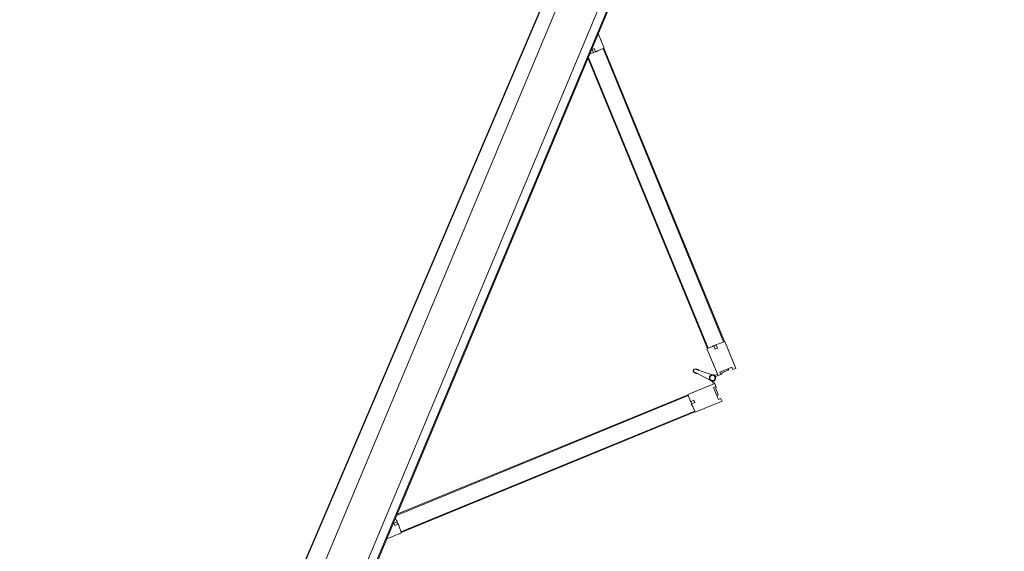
# Model space of a CAD drawing. Header units: millimetres. Extents: x 1512 to 2105, y 794 to 1149.
# Tile 249 of 256: x 1959.84 to 1962.41, y 838.3 to 839.69. Entities that reach past the tile are written whole.
import ezdxf

# ---------------------------------------------------------------- set-up
doc = ezdxf.new("R2010")
doc.units = ezdxf.units.MM
doc.layers.add('A-DOOR', color=31, linetype='Continuous', lineweight=9)

# ---------------------------------------------------------------- blocks, each defined once
blk = doc.blocks.new('5-panel_Bi-fold_external_door_10806 - Type 1-V38-سوم')
at = {"layer": 'A-DOOR'}
for p, q in [((-0.1205, 0.7449), (-0.1742, 0.6912)), ((-0.1148, 0.7393), (-0.1205, 0.7449)), ((-0.1198, 0.7343), (-0.1148, 0.7393)), ((-0.0957, 0.7103), (-0.1198, 0.7343)), ((-0.1103, 0.7284), (-0.112, 0.7266)), ((-0.1103, 0.7284), (-0.112, 0.7266)), ((-0.1103, 0.7284), (-0.112, 0.7266)), ((-0.097, 0.7173), (-0.1081, 0.7284)), ((-0.0281, 0.7343), (-0.0521, 0.7103)), ((-0.0397, 0.7284), (-0.0508, 0.7173)), ((-0.0358, 0.7266), (-0.0376, 0.7284)), ((-0.0358, 0.7266), (-0.0376, 0.7284)), ((-0.0358, 0.7266), (-0.0376, 0.7284)), ((-0.0274, 0.7449), (-0.033, 0.7393)), ((-0.033, 0.7393), (-0.0281, 0.7343)), ((0.0264, 0.6912), (-0.0274, 0.7449)), ((-0.1389, 0.6558), (-0.0851, 0.7096)), ((-0.0908, 0.7153), (-0.0957, 0.7103)), ((-0.0909, 0.7151), (-0.0924, 0.7165)), ((-0.0851, 0.7096), (-0.0908, 0.7153)), ((-0.0879, 0.7068), (-0.0837, 0.7025)), ((-0.0797, 0.7039), (-0.0853, 0.7094)), ((-0.0812, 0.695), (-0.0779, 0.648)), ((-0.0699, 0.648), (-0.0666, 0.695)), ((-0.0625, 0.7094), (-0.0681, 0.7039)), ((-0.0674, 0.7031), (-0.0676, 0.7033)), ((-0.0674, 0.7031), (-0.0676, 0.7033)), ((-0.0674, 0.7031), (-0.0676, 0.7033)), ((-0.0674, 0.7031), (-0.0676, 0.7033)), ((-0.0674, 0.7031), (-0.0676, 0.7033)), ((-0.0674, 0.7031), (-0.0676, 0.7033)), ((-0.0674, 0.7031), (-0.0676, 0.7033)), ((-0.0674, 0.7031), (-0.0676, 0.7033)), ((-0.0674, 0.7031), (-0.0676, 0.7033)), ((-0.0642, 0.7025), (-0.0599, 0.7068)), ((-0.0571, 0.7153), (-0.0627, 0.7096)), ((-0.0627, 0.7096), (-0.009, 0.6558)), ((-0.0521, 0.7103), (-0.0571, 0.7153)), ((-0.0554, 0.7165), (-0.0569, 0.7151)), ((-0.7598, 0.1042), (-0.1735, 0.6905)), ((-0.7584, 0.1027), (-0.1721, 0.6891)), ((-0.1742, 0.6912), (-0.1627, 0.6797)), ((-0.1735, 0.6905), (-0.1721, 0.6891)), ((-0.1627, 0.6797), (-0.158, 0.6731)), ((-0.158, 0.6731), (-0.1507, 0.6804)), ((-0.1571, 0.6741), (-0.1528, 0.6698)), ((-0.1464, 0.6762), (-0.1536, 0.6691)), ((-0.1536, 0.6691), (-0.15, 0.667)), ((-0.1507, 0.6804), (-0.1464, 0.6762)), ((-0.0014, 0.6762), (0.0029, 0.6804)), ((0.0057, 0.6691), (-0.0014, 0.6762)), ((0.0022, 0.667), (0.0057, 0.6691)), ((0.0029, 0.6804), (0.0102, 0.6731)), ((0.005, 0.6698), (0.0092, 0.6741)), ((0.0102, 0.6731), (0.0148, 0.6797)), ((0.0148, 0.6797), (0.0264, 0.6912)), ((0.0243, 0.6891), (0.0257, 0.6905)), ((0.0243, 0.6891), (0.6106, 0.1027)), ((0.0257, 0.6905), (0.612, 0.1042)), ((-0.7235, 0.0755), (-0.141, 0.658)), ((-0.7207, 0.0755), (-0.1396, 0.6566)), ((-0.15, 0.667), (-0.1389, 0.6558)), ((-0.141, 0.658), (-0.1396, 0.6566)), ((-0.0796, 0.6523), (-0.0777, 0.647)), ((-0.0796, 0.6523), (-0.0779, 0.648)), ((-0.0777, 0.647), (-0.0796, 0.6523)), ((-0.0777, 0.647), (-0.0778, 0.6474)), ((-0.0701, 0.647), (-0.0683, 0.6523)), ((-0.0683, 0.6523), (-0.0701, 0.647)), ((-0.0701, 0.647), (-0.07, 0.6474)), ((-0.0683, 0.6523), (-0.0699, 0.648)), ((-0.009, 0.6558), (0.0022, 0.667)), ((-0.0083, 0.6566), (-0.0069, 0.658)), ((-0.0083, 0.6566), (0.5728, 0.0755)), ((-0.0069, 0.658), (0.5757, 0.0755)), ((-0.7605, 0.1049), (-0.7899, 0.0755)), ((-0.749, 0.0933), (-0.7605, 0.1049)), ((-0.7584, 0.1027), (-0.7598, 0.1042)), ((0.6127, 0.1049), (0.6012, 0.0933)), ((0.612, 0.1042), (0.6106, 0.1027)), ((0.6421, 0.0755), (0.6127, 0.1049)), ((-0.7498, 0.0814), (-0.7424, 0.0887)), ((-0.7455, 0.0771), (-0.7498, 0.0814)), ((-0.7424, 0.0887), (-0.749, 0.0933)), ((-0.7384, 0.0842), (-0.7455, 0.0771)), ((-0.7391, 0.0835), (-0.7434, 0.0877)), ((-0.7363, 0.0807), (-0.7384, 0.0842)), ((-0.7311, 0.0755), (-0.7363, 0.0807)), ((0.5885, 0.0807), (0.5833, 0.0755)), ((0.5906, 0.0842), (0.5885, 0.0807)), ((0.5977, 0.0771), (0.5906, 0.0842)), ((0.5956, 0.0877), (0.5913, 0.0835)), ((0.6012, 0.0933), (0.5946, 0.0887)), ((0.5946, 0.0887), (0.6019, 0.0814)), ((0.6019, 0.0814), (0.5977, 0.0771)), ((2.581, 0.0759), (-2.331, 0.0759)), ((2.581, 0.0737), (-2.331, 0.0737)), ((-2.331, 0.0516), (2.581, 0.0516)), ((-2.331, -0.05), (2.581, -0.05))]:
    blk.add_line(p, q, dxfattribs=at)
at = {"layer": 'A-DOOR', "flags": 128}
for points in [[(-0.0739, 0.7063), (-0.0742, 0.7063), (-0.0746, 0.7063), (-0.0749, 0.7063), (-0.0752, 0.7062), (-0.0755, 0.7062), (-0.0758, 0.7061), (-0.0761, 0.706), (-0.0764, 0.7059), (-0.0767, 0.7058), (-0.077, 0.7057), (-0.0773, 0.7056), (-0.0776, 0.7054), (-0.0779, 0.7053), (-0.0782, 0.7051), (-0.0784, 0.7049), (-0.0787, 0.7048), (-0.0789, 0.7046), (-0.0792, 0.7044), (-0.0794, 0.7041), (-0.0797, 0.7039), (-0.0799, 0.7037), (-0.0801, 0.7034), (-0.0803, 0.7032), (-0.0805, 0.7029), (-0.0806, 0.7027), (-0.0808, 0.7024), (-0.081, 0.7021), (-0.0811, 0.7018), (-0.0812, 0.7015), (-0.0814, 0.7012), (-0.0815, 0.7009), (-0.0816, 0.7006), (-0.0817, 0.7003), (-0.0817, 0.7), (-0.0818, 0.6997), (-0.0818, 0.6994), (-0.0819, 0.6991), (-0.0819, 0.6987), (-0.0819, 0.6984), (-0.0819, 0.6981), (-0.0819, 0.6978), (-0.0819, 0.6975), (-0.0818, 0.6972), (-0.0818, 0.6968), (-0.0817, 0.6965), (-0.0816, 0.6962), (-0.0815, 0.6959), (-0.0814, 0.6956), (-0.0813, 0.6953), (-0.0812, 0.695), (-0.0811, 0.6947), (-0.0809, 0.6944), (-0.0807, 0.6942), (-0.0806, 0.6939), (-0.0804, 0.6936), (-0.0802, 0.6934), (-0.08, 0.6931), (-0.0798, 0.6929), (-0.0796, 0.6927), (-0.0793, 0.6924), (-0.0791, 0.6922), (-0.0788, 0.692), (-0.0786, 0.6918), (-0.0783, 0.6917), (-0.078, 0.6915), (-0.0778, 0.6913), (-0.0775, 0.6912), (-0.0772, 0.691)], [(-0.0739, 0.7063), (-0.0742, 0.7063), (-0.0746, 0.7063), (-0.0749, 0.7063), (-0.0752, 0.7062), (-0.0755, 0.7062), (-0.0758, 0.7061), (-0.0761, 0.706), (-0.0764, 0.7059), (-0.0767, 0.7058), (-0.077, 0.7057), (-0.0773, 0.7056), (-0.0776, 0.7054), (-0.0779, 0.7053), (-0.0782, 0.7051), (-0.0784, 0.7049), (-0.0787, 0.7048), (-0.0789, 0.7046), (-0.0792, 0.7044), (-0.0794, 0.7041), (-0.0797, 0.7039), (-0.0799, 0.7037), (-0.0801, 0.7034), (-0.0803, 0.7032), (-0.0805, 0.7029), (-0.0806, 0.7027), (-0.0808, 0.7024), (-0.081, 0.7021), (-0.0811, 0.7018), (-0.0812, 0.7015), (-0.0814, 0.7012), (-0.0815, 0.7009), (-0.0816, 0.7006), (-0.0817, 0.7003), (-0.0817, 0.7), (-0.0818, 0.6997), (-0.0818, 0.6994), (-0.0819, 0.6991), (-0.0819, 0.6987), (-0.0819, 0.6984), (-0.0819, 0.6981), (-0.0819, 0.6978), (-0.0819, 0.6975), (-0.0818, 0.6972), (-0.0818, 0.6968), (-0.0817, 0.6965), (-0.0816, 0.6962), (-0.0815, 0.6959), (-0.0814, 0.6956), (-0.0813, 0.6953), (-0.0812, 0.695), (-0.0811, 0.6947), (-0.0809, 0.6944), (-0.0807, 0.6942), (-0.0806, 0.6939), (-0.0804, 0.6936), (-0.0802, 0.6934), (-0.08, 0.6931), (-0.0798, 0.6929), (-0.0796, 0.6927), (-0.0793, 0.6924), (-0.0791, 0.6922), (-0.0788, 0.692), (-0.0786, 0.6918), (-0.0783, 0.6917), (-0.078, 0.6915), (-0.0778, 0.6913), (-0.0775, 0.6912), (-0.0772, 0.691), (-0.0769, 0.6909), (-0.0766, 0.6908), (-0.0763, 0.6907), (-0.076, 0.6906), (-0.0757, 0.6905), (-0.0754, 0.6905), (-0.075, 0.6904), (-0.0747, 0.6904), (-0.0744, 0.6904), (-0.0741, 0.6903), (-0.0739, 0.6903)], [(-0.0739, 0.7063), (-0.0742, 0.7063), (-0.0746, 0.7063), (-0.0749, 0.7063), (-0.0752, 0.7062), (-0.0755, 0.7062), (-0.0758, 0.7061), (-0.0761, 0.706), (-0.0764, 0.7059), (-0.0767, 0.7058), (-0.077, 0.7057), (-0.0773, 0.7056), (-0.0776, 0.7054), (-0.0779, 0.7053), (-0.0782, 0.7051), (-0.0784, 0.7049), (-0.0787, 0.7048), (-0.0789, 0.7046), (-0.0792, 0.7044), (-0.0794, 0.7041), (-0.0797, 0.7039), (-0.0799, 0.7037), (-0.0801, 0.7034), (-0.0803, 0.7032), (-0.0805, 0.7029), (-0.0806, 0.7027), (-0.0808, 0.7024), (-0.081, 0.7021), (-0.0811, 0.7018), (-0.0812, 0.7015), (-0.0814, 0.7012), (-0.0815, 0.7009), (-0.0816, 0.7006), (-0.0817, 0.7003), (-0.0817, 0.7), (-0.0818, 0.6997), (-0.0818, 0.6994), (-0.0819, 0.6991), (-0.0819, 0.6987), (-0.0819, 0.6984), (-0.0819, 0.6981), (-0.0819, 0.6978), (-0.0819, 0.6975), (-0.0818, 0.6972), (-0.0818, 0.6968), (-0.0817, 0.6965), (-0.0816, 0.6962), (-0.0815, 0.6959), (-0.0814, 0.6956), (-0.0813, 0.6953), (-0.0812, 0.695), (-0.0811, 0.6947), (-0.0809, 0.6944), (-0.0807, 0.6942), (-0.0806, 0.6939), (-0.0804, 0.6936), (-0.0802, 0.6934), (-0.08, 0.6931), (-0.0798, 0.6929), (-0.0796, 0.6927), (-0.0793, 0.6924), (-0.0791, 0.6922), (-0.0788, 0.692), (-0.0786, 0.6918), (-0.0783, 0.6917), (-0.078, 0.6915), (-0.0778, 0.6913), (-0.0775, 0.6912), (-0.0772, 0.691)], [(-0.0739, 0.7063), (-0.0742, 0.7063), (-0.0746, 0.7063), (-0.0749, 0.7063), (-0.0752, 0.7062), (-0.0755, 0.7062), (-0.0758, 0.7061), (-0.0761, 0.706), (-0.0764, 0.7059), (-0.0767, 0.7058), (-0.077, 0.7057), (-0.0773, 0.7056), (-0.0776, 0.7054), (-0.0779, 0.7053), (-0.0782, 0.7051), (-0.0784, 0.7049), (-0.0787, 0.7048), (-0.0789, 0.7046), (-0.0792, 0.7044), (-0.0794, 0.7041), (-0.0797, 0.7039), (-0.0799, 0.7037), (-0.0801, 0.7034), (-0.0803, 0.7032), (-0.0805, 0.7029), (-0.0806, 0.7027), (-0.0808, 0.7024), (-0.081, 0.7021), (-0.0811, 0.7018), (-0.0812, 0.7015), (-0.0814, 0.7012), (-0.0815, 0.7009), (-0.0816, 0.7006), (-0.0817, 0.7003), (-0.0817, 0.7), (-0.0818, 0.6997), (-0.0818, 0.6994), (-0.0819, 0.6991), (-0.0819, 0.6987), (-0.0819, 0.6984), (-0.0819, 0.6981), (-0.0819, 0.6978), (-0.0819, 0.6975), (-0.0818, 0.6972), (-0.0818, 0.6968), (-0.0817, 0.6965), (-0.0816, 0.6962), (-0.0815, 0.6959), (-0.0814, 0.6956), (-0.0813, 0.6953), (-0.0812, 0.695), (-0.0811, 0.6947), (-0.0809, 0.6944), (-0.0807, 0.6942), (-0.0806, 0.6939), (-0.0804, 0.6936), (-0.0802, 0.6934), (-0.08, 0.6931), (-0.0798, 0.6929), (-0.0796, 0.6927), (-0.0793, 0.6924), (-0.0791, 0.6922), (-0.0788, 0.692), (-0.0786, 0.6918), (-0.0783, 0.6917), (-0.078, 0.6915), (-0.0778, 0.6913), (-0.0775, 0.6912), (-0.0772, 0.691)], [(-0.0739, 0.7063), (-0.0742, 0.7063), (-0.0746, 0.7063), (-0.0749, 0.7063), (-0.0752, 0.7062), (-0.0755, 0.7062), (-0.0758, 0.7061), (-0.0761, 0.706), (-0.0764, 0.7059), (-0.0767, 0.7058), (-0.077, 0.7057), (-0.0773, 0.7056), (-0.0776, 0.7054), (-0.0779, 0.7053), (-0.0782, 0.7051), (-0.0784, 0.7049), (-0.0787, 0.7048), (-0.0789, 0.7046), (-0.0792, 0.7044), (-0.0794, 0.7041), (-0.0797, 0.7039), (-0.0799, 0.7037), (-0.0801, 0.7034), (-0.0803, 0.7032), (-0.0805, 0.7029), (-0.0806, 0.7027), (-0.0808, 0.7024), (-0.081, 0.7021), (-0.0811, 0.7018), (-0.0812, 0.7015), (-0.0814, 0.7012), (-0.0815, 0.7009), (-0.0816, 0.7006), (-0.0817, 0.7003), (-0.0817, 0.7), (-0.0818, 0.6997), (-0.0818, 0.6994), (-0.0819, 0.6991), (-0.0819, 0.6987), (-0.0819, 0.6984), (-0.0819, 0.6981), (-0.0819, 0.6978), (-0.0819, 0.6975), (-0.0818, 0.6972), (-0.0818, 0.6968), (-0.0817, 0.6965), (-0.0816, 0.6962), (-0.0815, 0.6959), (-0.0814, 0.6956), (-0.0813, 0.6953), (-0.0812, 0.695), (-0.0811, 0.6947), (-0.0809, 0.6944), (-0.0807, 0.6942), (-0.0806, 0.6939), (-0.0804, 0.6936), (-0.0802, 0.6934), (-0.08, 0.6931), (-0.0798, 0.6929), (-0.0796, 0.6927), (-0.0793, 0.6924), (-0.0791, 0.6922), (-0.0788, 0.692), (-0.0786, 0.6918), (-0.0783, 0.6917), (-0.078, 0.6915), (-0.0778, 0.6913), (-0.0775, 0.6912), (-0.0772, 0.691)], [(-0.0808, 0.7024), (-0.081, 0.7021), (-0.0811, 0.7018), (-0.0812, 0.7015), (-0.0814, 0.7012), (-0.0815, 0.7009), (-0.0816, 0.7006), (-0.0817, 0.7003), (-0.0817, 0.7), (-0.0818, 0.6997), (-0.0818, 0.6994), (-0.0819, 0.6991), (-0.0819, 0.6987), (-0.0819, 0.6984), (-0.0819, 0.6981), (-0.0819, 0.6978), (-0.0819, 0.6975), (-0.0818, 0.6972), (-0.0818, 0.6968), (-0.0817, 0.6965), (-0.0816, 0.6962), (-0.0815, 0.6959), (-0.0814, 0.6956), (-0.0813, 0.6953)], [(-0.081, 0.7021), (-0.0811, 0.7018), (-0.0812, 0.7015), (-0.0814, 0.7012), (-0.0815, 0.7009), (-0.0816, 0.7006), (-0.0817, 0.7003), (-0.0817, 0.7), (-0.0818, 0.6997), (-0.0818, 0.6994), (-0.0819, 0.6991), (-0.0819, 0.6987), (-0.0819, 0.6984), (-0.0819, 0.6981), (-0.0819, 0.6978), (-0.0819, 0.6975), (-0.0818, 0.6972), (-0.0818, 0.6968), (-0.0817, 0.6965), (-0.0816, 0.6962), (-0.0815, 0.6959), (-0.0814, 0.6956), (-0.0813, 0.6953)], [(-0.081, 0.7021), (-0.0811, 0.7018), (-0.0812, 0.7015), (-0.0814, 0.7012), (-0.0815, 0.7009), (-0.0816, 0.7006), (-0.0817, 0.7003), (-0.0817, 0.7), (-0.0818, 0.6997), (-0.0818, 0.6994), (-0.0819, 0.6991), (-0.0819, 0.6987), (-0.0819, 0.6984), (-0.0819, 0.6981), (-0.0819, 0.6978), (-0.0819, 0.6975), (-0.0818, 0.6972), (-0.0818, 0.6968), (-0.0817, 0.6965), (-0.0816, 0.6962), (-0.0815, 0.6959), (-0.0814, 0.6956), (-0.0813, 0.6953)], [(-0.081, 0.7021), (-0.0811, 0.7018), (-0.0812, 0.7015), (-0.0814, 0.7012), (-0.0815, 0.7009), (-0.0816, 0.7006), (-0.0817, 0.7003), (-0.0817, 0.7), (-0.0818, 0.6997), (-0.0818, 0.6994), (-0.0819, 0.6991), (-0.0819, 0.6987), (-0.0819, 0.6984), (-0.0819, 0.6981), (-0.0819, 0.6978), (-0.0819, 0.6975), (-0.0818, 0.6972), (-0.0818, 0.6968), (-0.0817, 0.6965), (-0.0816, 0.6962), (-0.0815, 0.6959), (-0.0814, 0.6956), (-0.0813, 0.6953)], [(-0.081, 0.7021), (-0.0811, 0.7018), (-0.0812, 0.7015), (-0.0814, 0.7012), (-0.0815, 0.7009), (-0.0816, 0.7006), (-0.0817, 0.7003), (-0.0817, 0.7), (-0.0818, 0.6997), (-0.0818, 0.6994), (-0.0819, 0.6991), (-0.0819, 0.6987), (-0.0819, 0.6984), (-0.0819, 0.6981), (-0.0819, 0.6978), (-0.0819, 0.6975), (-0.0818, 0.6972), (-0.0818, 0.6968), (-0.0817, 0.6965), (-0.0816, 0.6962), (-0.0815, 0.6959), (-0.0814, 0.6956), (-0.0813, 0.6953)], [(-0.081, 0.7021), (-0.0811, 0.7018), (-0.0812, 0.7015), (-0.0814, 0.7012), (-0.0815, 0.7009), (-0.0816, 0.7006), (-0.0817, 0.7003), (-0.0817, 0.7), (-0.0818, 0.6997), (-0.0818, 0.6994), (-0.0819, 0.6991), (-0.0819, 0.6987), (-0.0819, 0.6984), (-0.0819, 0.6981), (-0.0819, 0.6978), (-0.0819, 0.6975), (-0.0818, 0.6972), (-0.0818, 0.6968), (-0.0817, 0.6965), (-0.0816, 0.6962), (-0.0815, 0.6959), (-0.0814, 0.6956), (-0.0813, 0.6953)], [(-0.081, 0.7021), (-0.0811, 0.7018), (-0.0812, 0.7015), (-0.0814, 0.7012), (-0.0815, 0.7009), (-0.0816, 0.7006), (-0.0817, 0.7003), (-0.0817, 0.7), (-0.0818, 0.6997), (-0.0818, 0.6994), (-0.0819, 0.6991), (-0.0819, 0.6987), (-0.0819, 0.6984), (-0.0819, 0.6981), (-0.0819, 0.6978), (-0.0819, 0.6975), (-0.0818, 0.6972), (-0.0818, 0.6968), (-0.0817, 0.6965), (-0.0816, 0.6962), (-0.0815, 0.6959), (-0.0814, 0.6956), (-0.0813, 0.6953)], [(-0.081, 0.7021), (-0.0811, 0.7018), (-0.0812, 0.7015), (-0.0814, 0.7012), (-0.0815, 0.7009), (-0.0816, 0.7006), (-0.0817, 0.7003), (-0.0817, 0.7), (-0.0818, 0.6997), (-0.0818, 0.6994), (-0.0819, 0.6991), (-0.0819, 0.6987), (-0.0819, 0.6984), (-0.0819, 0.6981), (-0.0819, 0.6978), (-0.0819, 0.6975), (-0.0818, 0.6972), (-0.0818, 0.6968), (-0.0817, 0.6965), (-0.0816, 0.6962), (-0.0815, 0.6959), (-0.0814, 0.6956), (-0.0813, 0.6953)], [(-0.081, 0.7021), (-0.0811, 0.7018), (-0.0812, 0.7015), (-0.0814, 0.7012), (-0.0815, 0.7009), (-0.0816, 0.7006), (-0.0817, 0.7003), (-0.0817, 0.7), (-0.0818, 0.6997), (-0.0818, 0.6994), (-0.0819, 0.6991), (-0.0819, 0.6987), (-0.0819, 0.6984), (-0.0819, 0.6981), (-0.0819, 0.6978), (-0.0819, 0.6975), (-0.0818, 0.6972), (-0.0818, 0.6968), (-0.0817, 0.6965), (-0.0816, 0.6962), (-0.0815, 0.6959), (-0.0814, 0.6956), (-0.0813, 0.6953)], [(-0.0742, 0.7063), (-0.0746, 0.7063), (-0.0749, 0.7063), (-0.0752, 0.7062), (-0.0755, 0.7062), (-0.0758, 0.7061), (-0.0761, 0.706), (-0.0764, 0.7059), (-0.0767, 0.7058), (-0.077, 0.7057), (-0.0773, 0.7056), (-0.0776, 0.7054), (-0.0779, 0.7053), (-0.0782, 0.7051), (-0.0784, 0.7049), (-0.0787, 0.7048), (-0.0789, 0.7046), (-0.0792, 0.7044), (-0.0794, 0.7041), (-0.0797, 0.7039), (-0.0799, 0.7037), (-0.0801, 0.7034), (-0.0803, 0.7032), (-0.0805, 0.7029)], [(-0.0742, 0.7063), (-0.0746, 0.7063), (-0.0749, 0.7063), (-0.0752, 0.7062), (-0.0755, 0.7062), (-0.0758, 0.7061), (-0.0761, 0.706), (-0.0764, 0.7059), (-0.0767, 0.7058), (-0.077, 0.7057), (-0.0773, 0.7056), (-0.0776, 0.7054), (-0.0779, 0.7053), (-0.0782, 0.7051), (-0.0784, 0.7049), (-0.0787, 0.7048), (-0.0789, 0.7046), (-0.0792, 0.7044), (-0.0794, 0.7041), (-0.0797, 0.7039), (-0.0799, 0.7037), (-0.0801, 0.7034), (-0.0803, 0.7032), (-0.0805, 0.7029)], [(-0.0742, 0.7063), (-0.0746, 0.7063), (-0.0749, 0.7063), (-0.0752, 0.7062), (-0.0755, 0.7062), (-0.0758, 0.7061), (-0.0761, 0.706), (-0.0764, 0.7059), (-0.0767, 0.7058), (-0.077, 0.7057), (-0.0773, 0.7056), (-0.0776, 0.7054), (-0.0779, 0.7053), (-0.0782, 0.7051), (-0.0784, 0.7049), (-0.0787, 0.7048), (-0.0789, 0.7046), (-0.0792, 0.7044), (-0.0794, 0.7041), (-0.0797, 0.7039), (-0.0799, 0.7037), (-0.0801, 0.7034), (-0.0803, 0.7032), (-0.0805, 0.7029)], [(-0.0742, 0.7063), (-0.0746, 0.7063), (-0.0749, 0.7063), (-0.0752, 0.7062), (-0.0755, 0.7062), (-0.0758, 0.7061), (-0.0761, 0.706), (-0.0764, 0.7059), (-0.0767, 0.7058), (-0.077, 0.7057), (-0.0773, 0.7056), (-0.0776, 0.7054), (-0.0779, 0.7053), (-0.0782, 0.7051), (-0.0784, 0.7049), (-0.0787, 0.7048), (-0.0789, 0.7046), (-0.0792, 0.7044), (-0.0794, 0.7041), (-0.0797, 0.7039), (-0.0799, 0.7037), (-0.0801, 0.7034), (-0.0803, 0.7032), (-0.0805, 0.7029)], [(-0.0742, 0.7063), (-0.0746, 0.7063), (-0.0749, 0.7063), (-0.0752, 0.7062), (-0.0755, 0.7062), (-0.0758, 0.7061), (-0.0761, 0.706), (-0.0764, 0.7059), (-0.0767, 0.7058), (-0.077, 0.7057), (-0.0773, 0.7056), (-0.0776, 0.7054), (-0.0779, 0.7053), (-0.0782, 0.7051), (-0.0784, 0.7049), (-0.0787, 0.7048), (-0.0789, 0.7046), (-0.0792, 0.7044), (-0.0794, 0.7041), (-0.0797, 0.7039), (-0.0799, 0.7037), (-0.0801, 0.7034), (-0.0803, 0.7032), (-0.0805, 0.7029)], [(-0.0742, 0.7063), (-0.0746, 0.7063), (-0.0749, 0.7063), (-0.0752, 0.7062), (-0.0755, 0.7062), (-0.0758, 0.7061), (-0.0761, 0.706), (-0.0764, 0.7059), (-0.0767, 0.7058), (-0.077, 0.7057), (-0.0773, 0.7056), (-0.0776, 0.7054), (-0.0779, 0.7053), (-0.0782, 0.7051), (-0.0784, 0.7049), (-0.0787, 0.7048), (-0.0789, 0.7046), (-0.0792, 0.7044), (-0.0794, 0.7041), (-0.0797, 0.7039), (-0.0799, 0.7037), (-0.0801, 0.7034), (-0.0803, 0.7032), (-0.0805, 0.7029)], [(-0.0742, 0.7063), (-0.0746, 0.7063), (-0.0749, 0.7063), (-0.0752, 0.7062), (-0.0755, 0.7062), (-0.0758, 0.7061), (-0.0761, 0.706), (-0.0764, 0.7059), (-0.0767, 0.7058), (-0.077, 0.7057), (-0.0773, 0.7056), (-0.0776, 0.7054), (-0.0779, 0.7053), (-0.0782, 0.7051), (-0.0784, 0.7049), (-0.0787, 0.7048), (-0.0789, 0.7046), (-0.0792, 0.7044), (-0.0794, 0.7041), (-0.0797, 0.7039), (-0.0799, 0.7037), (-0.0801, 0.7034), (-0.0803, 0.7032), (-0.0805, 0.7029)], [(-0.0742, 0.7063), (-0.0746, 0.7063), (-0.0749, 0.7063), (-0.0752, 0.7062), (-0.0755, 0.7062), (-0.0758, 0.7061), (-0.0761, 0.706), (-0.0764, 0.7059), (-0.0767, 0.7058), (-0.077, 0.7057), (-0.0773, 0.7056), (-0.0776, 0.7054), (-0.0779, 0.7053), (-0.0782, 0.7051), (-0.0784, 0.7049), (-0.0787, 0.7048), (-0.0789, 0.7046), (-0.0792, 0.7044), (-0.0794, 0.7041), (-0.0797, 0.7039), (-0.0799, 0.7037), (-0.0801, 0.7034), (-0.0803, 0.7032), (-0.0805, 0.7029)], [(-0.0742, 0.7063), (-0.0746, 0.7063), (-0.0749, 0.7063), (-0.0752, 0.7062), (-0.0755, 0.7062), (-0.0758, 0.7061), (-0.0761, 0.706), (-0.0764, 0.7059), (-0.0767, 0.7058), (-0.077, 0.7057), (-0.0773, 0.7056), (-0.0776, 0.7054), (-0.0779, 0.7053), (-0.0782, 0.7051), (-0.0784, 0.7049), (-0.0787, 0.7048), (-0.0789, 0.7046), (-0.0792, 0.7044), (-0.0794, 0.7041), (-0.0797, 0.7039), (-0.0799, 0.7037), (-0.0801, 0.7034), (-0.0803, 0.7032), (-0.0805, 0.7029)], [(-0.0681, 0.7038), (-0.0683, 0.704), (-0.0685, 0.7042), (-0.0688, 0.7045), (-0.069, 0.7047), (-0.0693, 0.7048), (-0.0695, 0.705), (-0.0698, 0.7052), (-0.0701, 0.7054), (-0.0704, 0.7055), (-0.0706, 0.7056), (-0.0709, 0.7058), (-0.0712, 0.7059), (-0.0715, 0.706), (-0.0718, 0.7061), (-0.0722, 0.7061), (-0.0725, 0.7062), (-0.0728, 0.7063), (-0.0731, 0.7063), (-0.0734, 0.7063), (-0.0737, 0.7063), (-0.0739, 0.7063)], [(-0.0739, 0.6903), (-0.0736, 0.6903), (-0.0733, 0.6904), (-0.073, 0.6904), (-0.0726, 0.6904), (-0.0723, 0.6905), (-0.072, 0.6906), (-0.0717, 0.6907), (-0.0714, 0.6907), (-0.0711, 0.6909), (-0.0708, 0.691), (-0.0705, 0.6911), (-0.0702, 0.6912), (-0.0699, 0.6914), (-0.0697, 0.6916), (-0.0694, 0.6917), (-0.0691, 0.6919), (-0.0689, 0.6921), (-0.0686, 0.6923), (-0.0684, 0.6925), (-0.0682, 0.6928), (-0.068, 0.693), (-0.0677, 0.6932), (-0.0676, 0.6935), (-0.0674, 0.6938), (-0.0672, 0.694), (-0.067, 0.6943), (-0.0669, 0.6946), (-0.0667, 0.6949), (-0.0666, 0.6951), (-0.0665, 0.6954), (-0.0663, 0.6957), (-0.0663, 0.696), (-0.0662, 0.6964), (-0.0661, 0.6967), (-0.066, 0.697), (-0.066, 0.6973), (-0.0659, 0.6976), (-0.0659, 0.6979), (-0.0659, 0.6983), (-0.0659, 0.6986), (-0.0659, 0.6989), (-0.066, 0.6992), (-0.066, 0.6995), (-0.0661, 0.6998), (-0.0661, 0.7002), (-0.0662, 0.7005), (-0.0663, 0.7008), (-0.0664, 0.7011), (-0.0665, 0.7014), (-0.0666, 0.7017), (-0.0668, 0.702), (-0.0669, 0.7022), (-0.0671, 0.7025), (-0.0673, 0.7028), (-0.0674, 0.7031), (-0.0676, 0.7033), (-0.0678, 0.7036), (-0.0681, 0.7038), (-0.0683, 0.704), (-0.0685, 0.7042), (-0.0688, 0.7045), (-0.069, 0.7047), (-0.0693, 0.7048), (-0.0695, 0.705), (-0.0698, 0.7052), (-0.0701, 0.7054), (-0.0704, 0.7055), (-0.0706, 0.7056), (-0.0709, 0.7058), (-0.0712, 0.7059), (-0.0715, 0.706), (-0.0718, 0.7061), (-0.0722, 0.7061), (-0.0725, 0.7062), (-0.0728, 0.7063), (-0.0731, 0.7063), (-0.0734, 0.7063), (-0.0737, 0.7063), (-0.0739, 0.7063)], [(-0.0681, 0.7038), (-0.0683, 0.704), (-0.0685, 0.7042), (-0.0688, 0.7045), (-0.069, 0.7047), (-0.0693, 0.7048), (-0.0695, 0.705), (-0.0698, 0.7052), (-0.0701, 0.7054), (-0.0704, 0.7055), (-0.0706, 0.7056), (-0.0709, 0.7058), (-0.0712, 0.7059), (-0.0715, 0.706), (-0.0718, 0.7061), (-0.0722, 0.7061), (-0.0725, 0.7062), (-0.0728, 0.7063), (-0.0731, 0.7063), (-0.0734, 0.7063), (-0.0737, 0.7063), (-0.0739, 0.7063)], [(-0.0681, 0.7038), (-0.0683, 0.704), (-0.0685, 0.7042), (-0.0688, 0.7045), (-0.069, 0.7047), (-0.0693, 0.7048), (-0.0695, 0.705), (-0.0698, 0.7052), (-0.0701, 0.7054), (-0.0704, 0.7055), (-0.0706, 0.7056), (-0.0709, 0.7058), (-0.0712, 0.7059), (-0.0715, 0.706), (-0.0718, 0.7061), (-0.0722, 0.7061), (-0.0725, 0.7062), (-0.0728, 0.7063), (-0.0731, 0.7063), (-0.0734, 0.7063), (-0.0737, 0.7063), (-0.0739, 0.7063)], [(-0.0681, 0.7038), (-0.0683, 0.704), (-0.0685, 0.7042), (-0.0688, 0.7045), (-0.069, 0.7047), (-0.0693, 0.7048), (-0.0695, 0.705), (-0.0698, 0.7052), (-0.0701, 0.7054), (-0.0704, 0.7055), (-0.0706, 0.7056), (-0.0709, 0.7058), (-0.0712, 0.7059), (-0.0715, 0.706), (-0.0718, 0.7061), (-0.0722, 0.7061), (-0.0725, 0.7062), (-0.0728, 0.7063), (-0.0731, 0.7063), (-0.0734, 0.7063), (-0.0737, 0.7063), (-0.0739, 0.7063)], [(-0.0739, 0.6903), (-0.0736, 0.6903), (-0.0733, 0.6904), (-0.073, 0.6904), (-0.0726, 0.6904), (-0.0723, 0.6905), (-0.072, 0.6906), (-0.0717, 0.6907), (-0.0714, 0.6907), (-0.0711, 0.6909), (-0.0708, 0.691), (-0.0705, 0.6911), (-0.0702, 0.6912), (-0.0699, 0.6914), (-0.0697, 0.6916), (-0.0694, 0.6917), (-0.0691, 0.6919), (-0.0689, 0.6921), (-0.0686, 0.6923), (-0.0684, 0.6925), (-0.0682, 0.6928), (-0.068, 0.693), (-0.0677, 0.6932), (-0.0676, 0.6935), (-0.0674, 0.6938), (-0.0672, 0.694), (-0.067, 0.6943), (-0.0669, 0.6946), (-0.0667, 0.6949), (-0.0666, 0.6951), (-0.0665, 0.6954), (-0.0663, 0.6957), (-0.0663, 0.696), (-0.0662, 0.6964), (-0.0661, 0.6967), (-0.066, 0.697), (-0.066, 0.6973), (-0.0659, 0.6976), (-0.0659, 0.6979), (-0.0659, 0.6983), (-0.0659, 0.6986), (-0.0659, 0.6989), (-0.066, 0.6992), (-0.066, 0.6995), (-0.0661, 0.6998), (-0.0661, 0.7002), (-0.0662, 0.7005), (-0.0663, 0.7008), (-0.0664, 0.7011), (-0.0665, 0.7014), (-0.0666, 0.7017), (-0.0668, 0.702), (-0.0669, 0.7022), (-0.0671, 0.7025), (-0.0673, 0.7028), (-0.0674, 0.7031), (-0.0676, 0.7033)], [(-0.0739, 0.6903), (-0.0736, 0.6903), (-0.0733, 0.6904), (-0.073, 0.6904), (-0.0726, 0.6904), (-0.0723, 0.6905), (-0.072, 0.6906), (-0.0717, 0.6907), (-0.0714, 0.6907), (-0.0711, 0.6909), (-0.0708, 0.691), (-0.0705, 0.6911), (-0.0702, 0.6912), (-0.0699, 0.6914), (-0.0697, 0.6916), (-0.0694, 0.6917), (-0.0691, 0.6919), (-0.0689, 0.6921), (-0.0686, 0.6923), (-0.0684, 0.6925), (-0.0682, 0.6928), (-0.068, 0.693), (-0.0677, 0.6932), (-0.0676, 0.6935), (-0.0674, 0.6938), (-0.0672, 0.694), (-0.067, 0.6943), (-0.0669, 0.6946), (-0.0667, 0.6949), (-0.0666, 0.6951), (-0.0665, 0.6954), (-0.0663, 0.6957), (-0.0663, 0.696), (-0.0662, 0.6964), (-0.0661, 0.6967), (-0.066, 0.697), (-0.066, 0.6973), (-0.0659, 0.6976), (-0.0659, 0.6979), (-0.0659, 0.6983), (-0.0659, 0.6986), (-0.0659, 0.6989), (-0.066, 0.6992), (-0.066, 0.6995), (-0.0661, 0.6998), (-0.0661, 0.7002), (-0.0662, 0.7005), (-0.0663, 0.7008), (-0.0664, 0.7011), (-0.0665, 0.7014), (-0.0666, 0.7017), (-0.0668, 0.702), (-0.0669, 0.7022), (-0.0671, 0.7025), (-0.0673, 0.7028), (-0.0674, 0.7031), (-0.0676, 0.7033)], [(-0.0739, 0.6903), (-0.0736, 0.6903), (-0.0733, 0.6904), (-0.073, 0.6904), (-0.0726, 0.6904), (-0.0723, 0.6905), (-0.072, 0.6906), (-0.0717, 0.6907), (-0.0714, 0.6907), (-0.0711, 0.6909), (-0.0708, 0.691), (-0.0705, 0.6911), (-0.0702, 0.6912), (-0.0699, 0.6914), (-0.0697, 0.6916), (-0.0694, 0.6917), (-0.0691, 0.6919), (-0.0689, 0.6921), (-0.0686, 0.6923), (-0.0684, 0.6925), (-0.0682, 0.6928), (-0.068, 0.693), (-0.0677, 0.6932), (-0.0676, 0.6935), (-0.0674, 0.6938), (-0.0672, 0.694), (-0.067, 0.6943), (-0.0669, 0.6946), (-0.0667, 0.6949), (-0.0666, 0.6951), (-0.0665, 0.6954), (-0.0663, 0.6957), (-0.0663, 0.696), (-0.0662, 0.6964), (-0.0661, 0.6967), (-0.066, 0.697), (-0.066, 0.6973), (-0.0659, 0.6976), (-0.0659, 0.6979), (-0.0659, 0.6983), (-0.0659, 0.6986), (-0.0659, 0.6989), (-0.066, 0.6992), (-0.066, 0.6995), (-0.0661, 0.6998), (-0.0661, 0.7002), (-0.0662, 0.7005), (-0.0663, 0.7008), (-0.0664, 0.7011), (-0.0665, 0.7014), (-0.0666, 0.7017), (-0.0668, 0.702), (-0.0669, 0.7022), (-0.0671, 0.7025), (-0.0673, 0.7028), (-0.0674, 0.7031), (-0.0676, 0.7033)], [(-0.0739, 0.6903), (-0.0736, 0.6903), (-0.0733, 0.6904), (-0.073, 0.6904), (-0.0726, 0.6904), (-0.0723, 0.6905), (-0.072, 0.6906), (-0.0717, 0.6907), (-0.0714, 0.6907), (-0.0711, 0.6909), (-0.0708, 0.691), (-0.0705, 0.6911), (-0.0702, 0.6912), (-0.0699, 0.6914), (-0.0697, 0.6916), (-0.0694, 0.6917), (-0.0691, 0.6919), (-0.0689, 0.6921), (-0.0686, 0.6923), (-0.0684, 0.6925), (-0.0682, 0.6928), (-0.068, 0.693), (-0.0677, 0.6932), (-0.0676, 0.6935), (-0.0674, 0.6938), (-0.0672, 0.694), (-0.067, 0.6943), (-0.0669, 0.6946), (-0.0667, 0.6949), (-0.0666, 0.6951), (-0.0665, 0.6954), (-0.0663, 0.6957), (-0.0663, 0.696), (-0.0662, 0.6964), (-0.0661, 0.6967), (-0.066, 0.697), (-0.066, 0.6973), (-0.0659, 0.6976), (-0.0659, 0.6979), (-0.0659, 0.6983), (-0.0659, 0.6986), (-0.0659, 0.6989), (-0.066, 0.6992), (-0.066, 0.6995), (-0.0661, 0.6998), (-0.0661, 0.7002), (-0.0662, 0.7005), (-0.0663, 0.7008), (-0.0664, 0.7011), (-0.0665, 0.7014), (-0.0666, 0.7017), (-0.0668, 0.702), (-0.0669, 0.7022), (-0.0671, 0.7025), (-0.0673, 0.7028), (-0.0674, 0.7031), (-0.0676, 0.7033)], [(-0.0709, 0.7058), (-0.0712, 0.7059), (-0.0715, 0.706), (-0.0718, 0.7061), (-0.0722, 0.7061), (-0.0725, 0.7062), (-0.0728, 0.7063), (-0.0731, 0.7063), (-0.0734, 0.7063)], [(-0.0709, 0.7058), (-0.0712, 0.7059), (-0.0715, 0.706), (-0.0718, 0.7061), (-0.0722, 0.7061), (-0.0725, 0.7062), (-0.0728, 0.7063), (-0.0731, 0.7063), (-0.0734, 0.7063)], [(-0.0709, 0.7058), (-0.0712, 0.7059), (-0.0715, 0.706), (-0.0718, 0.7061), (-0.0722, 0.7061), (-0.0725, 0.7062), (-0.0728, 0.7063), (-0.0731, 0.7063), (-0.0734, 0.7063)], [(-0.0709, 0.7058), (-0.0712, 0.7059), (-0.0715, 0.706), (-0.0718, 0.7061), (-0.0722, 0.7061), (-0.0725, 0.7062), (-0.0728, 0.7063), (-0.0731, 0.7063), (-0.0734, 0.7063)], [(-0.0709, 0.7058), (-0.0712, 0.7059), (-0.0715, 0.706), (-0.0718, 0.7061), (-0.0722, 0.7061), (-0.0725, 0.7062), (-0.0728, 0.7063), (-0.0731, 0.7063), (-0.0734, 0.7063)], [(-0.0709, 0.7058), (-0.0712, 0.7059), (-0.0715, 0.706), (-0.0718, 0.7061), (-0.0722, 0.7061), (-0.0725, 0.7062), (-0.0728, 0.7063), (-0.0731, 0.7063), (-0.0734, 0.7063)], [(-0.0709, 0.7058), (-0.0712, 0.7059), (-0.0715, 0.706), (-0.0718, 0.7061), (-0.0722, 0.7061), (-0.0725, 0.7062), (-0.0728, 0.7063), (-0.0731, 0.7063), (-0.0734, 0.7063)], [(-0.0709, 0.7058), (-0.0712, 0.7059), (-0.0715, 0.706), (-0.0718, 0.7061), (-0.0722, 0.7061), (-0.0725, 0.7062), (-0.0728, 0.7063), (-0.0731, 0.7063), (-0.0734, 0.7063)], [(-0.0709, 0.7058), (-0.0712, 0.7059), (-0.0715, 0.706), (-0.0718, 0.7061), (-0.0722, 0.7061), (-0.0725, 0.7062), (-0.0728, 0.7063), (-0.0731, 0.7063), (-0.0734, 0.7063)], [(-0.0681, 0.7038), (-0.0683, 0.704), (-0.0685, 0.7042), (-0.0688, 0.7045), (-0.069, 0.7047), (-0.0693, 0.7048), (-0.0695, 0.705), (-0.0698, 0.7052), (-0.0701, 0.7054), (-0.0704, 0.7055), (-0.0706, 0.7056)], [(-0.0681, 0.7038), (-0.0683, 0.704), (-0.0685, 0.7042), (-0.0688, 0.7045), (-0.069, 0.7047), (-0.0693, 0.7048), (-0.0695, 0.705), (-0.0698, 0.7052), (-0.0701, 0.7054), (-0.0704, 0.7055), (-0.0706, 0.7056)], [(-0.0681, 0.7038), (-0.0683, 0.704), (-0.0685, 0.7042), (-0.0688, 0.7045), (-0.069, 0.7047), (-0.0693, 0.7048), (-0.0695, 0.705), (-0.0698, 0.7052), (-0.0701, 0.7054), (-0.0704, 0.7055), (-0.0706, 0.7056)], [(-0.0681, 0.7038), (-0.0683, 0.704), (-0.0685, 0.7042), (-0.0688, 0.7045), (-0.069, 0.7047), (-0.0693, 0.7048), (-0.0695, 0.705), (-0.0698, 0.7052), (-0.0701, 0.7054), (-0.0704, 0.7055), (-0.0706, 0.7056)], [(-0.0681, 0.7038), (-0.0683, 0.704), (-0.0685, 0.7042), (-0.0688, 0.7045), (-0.069, 0.7047), (-0.0693, 0.7048), (-0.0695, 0.705), (-0.0698, 0.7052), (-0.0701, 0.7054), (-0.0704, 0.7055), (-0.0706, 0.7056)], [(-0.0681, 0.7038), (-0.0683, 0.704), (-0.0685, 0.7042), (-0.0688, 0.7045), (-0.069, 0.7047), (-0.0693, 0.7048), (-0.0695, 0.705), (-0.0698, 0.7052), (-0.0701, 0.7054), (-0.0704, 0.7055), (-0.0706, 0.7056)], [(-0.0681, 0.7038), (-0.0683, 0.704), (-0.0685, 0.7042), (-0.0688, 0.7045), (-0.069, 0.7047), (-0.0693, 0.7048), (-0.0695, 0.705), (-0.0698, 0.7052), (-0.0701, 0.7054), (-0.0704, 0.7055), (-0.0706, 0.7056)], [(-0.0681, 0.7038), (-0.0683, 0.704), (-0.0685, 0.7042), (-0.0688, 0.7045), (-0.069, 0.7047), (-0.0693, 0.7048), (-0.0695, 0.705), (-0.0698, 0.7052), (-0.0701, 0.7054), (-0.0704, 0.7055), (-0.0706, 0.7056)], [(-0.0681, 0.7038), (-0.0683, 0.704), (-0.0685, 0.7042), (-0.0688, 0.7045), (-0.069, 0.7047), (-0.0693, 0.7048), (-0.0695, 0.705), (-0.0698, 0.7052), (-0.0701, 0.7054), (-0.0704, 0.7055), (-0.0706, 0.7056)], [(-0.0665, 0.6954), (-0.0663, 0.6957), (-0.0663, 0.696), (-0.0662, 0.6964), (-0.0661, 0.6967), (-0.066, 0.697), (-0.066, 0.6973), (-0.0659, 0.6976), (-0.0659, 0.6979), (-0.0659, 0.6983), (-0.0659, 0.6986), (-0.0659, 0.6989), (-0.066, 0.6992), (-0.066, 0.6995), (-0.0661, 0.6998), (-0.0661, 0.7002), (-0.0662, 0.7005), (-0.0663, 0.7008), (-0.0664, 0.7011), (-0.0665, 0.7014), (-0.0666, 0.7017), (-0.0668, 0.702), (-0.0669, 0.7022), (-0.0671, 0.7025)], [(-0.0665, 0.6954), (-0.0663, 0.6957), (-0.0663, 0.696), (-0.0662, 0.6964), (-0.0661, 0.6967), (-0.066, 0.697), (-0.066, 0.6973), (-0.0659, 0.6976), (-0.0659, 0.6979), (-0.0659, 0.6983), (-0.0659, 0.6986), (-0.0659, 0.6989), (-0.066, 0.6992), (-0.066, 0.6995), (-0.0661, 0.6998), (-0.0661, 0.7002), (-0.0662, 0.7005), (-0.0663, 0.7008), (-0.0664, 0.7011), (-0.0665, 0.7014), (-0.0666, 0.7017), (-0.0668, 0.702)], [(-0.0665, 0.6954), (-0.0663, 0.6957), (-0.0663, 0.696), (-0.0662, 0.6964), (-0.0661, 0.6967), (-0.066, 0.697), (-0.066, 0.6973), (-0.0659, 0.6976), (-0.0659, 0.6979), (-0.0659, 0.6983), (-0.0659, 0.6986), (-0.0659, 0.6989), (-0.066, 0.6992), (-0.066, 0.6995), (-0.0661, 0.6998), (-0.0661, 0.7002), (-0.0662, 0.7005), (-0.0663, 0.7008), (-0.0664, 0.7011), (-0.0665, 0.7014), (-0.0666, 0.7017), (-0.0668, 0.702)], [(-0.0665, 0.6954), (-0.0663, 0.6957), (-0.0663, 0.696), (-0.0662, 0.6964), (-0.0661, 0.6967), (-0.066, 0.697), (-0.066, 0.6973), (-0.0659, 0.6976), (-0.0659, 0.6979), (-0.0659, 0.6983), (-0.0659, 0.6986), (-0.0659, 0.6989), (-0.066, 0.6992), (-0.066, 0.6995), (-0.0661, 0.6998), (-0.0661, 0.7002), (-0.0662, 0.7005), (-0.0663, 0.7008), (-0.0664, 0.7011), (-0.0665, 0.7014), (-0.0666, 0.7017), (-0.0668, 0.702)], [(-0.0665, 0.6954), (-0.0663, 0.6957), (-0.0663, 0.696), (-0.0662, 0.6964), (-0.0661, 0.6967), (-0.066, 0.697), (-0.066, 0.6973), (-0.0659, 0.6976), (-0.0659, 0.6979), (-0.0659, 0.6983), (-0.0659, 0.6986), (-0.0659, 0.6989), (-0.066, 0.6992), (-0.066, 0.6995), (-0.0661, 0.6998), (-0.0661, 0.7002), (-0.0662, 0.7005), (-0.0663, 0.7008), (-0.0664, 0.7011), (-0.0665, 0.7014), (-0.0666, 0.7017), (-0.0668, 0.702)], [(-0.0665, 0.6954), (-0.0663, 0.6957), (-0.0663, 0.696), (-0.0662, 0.6964), (-0.0661, 0.6967), (-0.066, 0.697), (-0.066, 0.6973), (-0.0659, 0.6976), (-0.0659, 0.6979), (-0.0659, 0.6983), (-0.0659, 0.6986), (-0.0659, 0.6989), (-0.066, 0.6992), (-0.066, 0.6995), (-0.0661, 0.6998), (-0.0661, 0.7002), (-0.0662, 0.7005), (-0.0663, 0.7008), (-0.0664, 0.7011), (-0.0665, 0.7014), (-0.0666, 0.7017), (-0.0668, 0.702)], [(-0.0665, 0.6954), (-0.0663, 0.6957), (-0.0663, 0.696), (-0.0662, 0.6964), (-0.0661, 0.6967), (-0.066, 0.697), (-0.066, 0.6973), (-0.0659, 0.6976), (-0.0659, 0.6979), (-0.0659, 0.6983), (-0.0659, 0.6986), (-0.0659, 0.6989), (-0.066, 0.6992), (-0.066, 0.6995), (-0.0661, 0.6998), (-0.0661, 0.7002), (-0.0662, 0.7005), (-0.0663, 0.7008), (-0.0664, 0.7011), (-0.0665, 0.7014), (-0.0666, 0.7017), (-0.0668, 0.702)], [(-0.0665, 0.6954), (-0.0663, 0.6957), (-0.0663, 0.696), (-0.0662, 0.6964), (-0.0661, 0.6967), (-0.066, 0.697), (-0.066, 0.6973), (-0.0659, 0.6976), (-0.0659, 0.6979), (-0.0659, 0.6983), (-0.0659, 0.6986), (-0.0659, 0.6989), (-0.066, 0.6992), (-0.066, 0.6995), (-0.0661, 0.6998), (-0.0661, 0.7002), (-0.0662, 0.7005), (-0.0663, 0.7008), (-0.0664, 0.7011), (-0.0665, 0.7014), (-0.0666, 0.7017), (-0.0668, 0.702)], [(-0.0665, 0.6954), (-0.0663, 0.6957), (-0.0663, 0.696), (-0.0662, 0.6964), (-0.0661, 0.6967), (-0.066, 0.697), (-0.066, 0.6973), (-0.0659, 0.6976), (-0.0659, 0.6979), (-0.0659, 0.6983), (-0.0659, 0.6986), (-0.0659, 0.6989), (-0.066, 0.6992), (-0.066, 0.6995), (-0.0661, 0.6998), (-0.0661, 0.7002), (-0.0662, 0.7005), (-0.0663, 0.7008), (-0.0664, 0.7011), (-0.0665, 0.7014), (-0.0666, 0.7017), (-0.0668, 0.702)], [(-0.0769, 0.6909), (-0.0766, 0.6908), (-0.0763, 0.6907), (-0.076, 0.6906), (-0.0757, 0.6905), (-0.0754, 0.6905), (-0.075, 0.6904), (-0.0747, 0.6904), (-0.0744, 0.6904), (-0.0741, 0.6903), (-0.0739, 0.6903)], [(-0.0769, 0.6909), (-0.0766, 0.6908), (-0.0763, 0.6907), (-0.076, 0.6906), (-0.0757, 0.6905), (-0.0754, 0.6905), (-0.075, 0.6904), (-0.0747, 0.6904), (-0.0744, 0.6904), (-0.0741, 0.6903), (-0.0739, 0.6903)], [(-0.0769, 0.6909), (-0.0766, 0.6908), (-0.0763, 0.6907), (-0.076, 0.6906), (-0.0757, 0.6905), (-0.0754, 0.6905), (-0.075, 0.6904), (-0.0747, 0.6904), (-0.0744, 0.6904), (-0.0741, 0.6903), (-0.0739, 0.6903)], [(-0.0769, 0.6909), (-0.0766, 0.6908), (-0.0763, 0.6907), (-0.076, 0.6906), (-0.0757, 0.6905), (-0.0754, 0.6905), (-0.075, 0.6904), (-0.0747, 0.6904), (-0.0744, 0.6904), (-0.0741, 0.6903), (-0.0739, 0.6903)]]:
    blk.add_lwpolyline(points, dxfattribs=at)
at = {"layer": 'A-DOOR'}
for centre, radius, start, end in [((-0.1092, 0.7273), 0.0015, 45, 135), ((-0.1092, 0.7273), 0.0015, 45, 135), ((-0.1092, 0.7273), 0.0015, 45, 135), ((-0.0386, 0.7273), 0.0015, 45, 135), ((-0.0386, 0.7273), 0.0015, 45, 135), ((-0.0386, 0.7273), 0.0015, 45, 135), ((-0.0956, 0.7187), 0.002, 225, 296.79), ((-0.0956, 0.7187), 0.002, 225, 268.074), ((-0.0956, 0.7187), 0.002, 225, 268.074), ((-0.0957, 0.7117), 0.001, 240, 285), ((-0.0957, 0.7117), 0.001, 240, 285), ((-0.0957, 0.7117), 0.001, 240, 285), ((-0.0938, 0.7151), 0.002, 45, 116.79), ((-0.0879, 0.6982), 0.00601, 0.5847, 45), ((-0.0879, 0.6982), 0.00601, 0.5847, 45), ((-0.0879, 0.6982), 0.00601, 0.5847, 45), ((-0.0739, 0.6983), 0.00801, 117.8469, 204.3781), ((-0.0739, 0.6983), 0.008, 118.4089, 241.5911), ((-0.0739, 0.6984), 0.00801, 136.7908, 180.5847), ((-0.0739, 0.6984), 0.00801, 136.7908, 180.5847), ((-0.0739, 0.6984), 0.00801, 136.7908, 180.5847), ((-0.0739, 0.6983), 0.008, 150, 167.5738), ((-0.0739, 0.6983), 0.007, 90, 270), ((-0.0739, 0.6983), 0.007, 150, 210), ((-0.0739, 0.6983), 0.007, 150, 210), ((-0.0739, 0.6983), 0.007, 150, 210), ((-0.0739, 0.6983), 0.007, 150, 210), ((-0.0739, 0.6983), 0.00801, 73.9595, 106.0405), ((-0.0739, 0.6983), 0.008, 90, 105.2946), ((-0.0739, 0.6983), 0.008, 74.7054, 90), ((-0.0739, 0.6983), 0.007, 270, 90), ((-0.0739, 0.6983), 0.00801, 335.6219, 62.1531), ((-0.0739, 0.6983), 0.008, 298.4089, 61.5911), ((-0.0739, 0.6984), 0.00801, 359.4153, 43.2092), ((-0.0739, 0.6984), 0.00801, 359.4153, 43.2092), ((-0.0739, 0.6984), 0.00801, 359.4153, 43.2092), ((-0.0739, 0.6983), 0.007, 330, 30), ((-0.0739, 0.6983), 0.007, 330, 30), ((-0.0739, 0.6983), 0.007, 330, 30), ((-0.0739, 0.6983), 0.007, 330, 30), ((-0.0739, 0.6983), 0.008, 12.4262, 30), ((-0.0599, 0.6982), 0.00601, 135, 179.4153), ((-0.0599, 0.6982), 0.00601, 135, 179.4153), ((-0.0599, 0.6982), 0.00601, 135, 179.4153), ((-0.054, 0.7151), 0.002, 63.21, 135), ((-0.054, 0.7151), 0.002, 91.926, 135), ((-0.054, 0.7151), 0.002, 91.926, 135), ((-0.0522, 0.7187), 0.002, 243.21, 315), ((-0.0522, 0.7187), 0.002, 243.21, 300.642), ((-0.0522, 0.7187), 0.002, 243.21, 300.642), ((-0.0521, 0.7117), 0.001, 255, 300), ((-0.0521, 0.7117), 0.001, 255, 300), ((-0.0521, 0.7117), 0.001, 255, 300), ((-0.0739, 0.6983), 0.008, 254.7054, 270), ((-0.0739, 0.6983), 0.008, 270, 285.2946), ((-0.0739, 0.6543), 0.00601, 141.4622, 199.4712), ((-0.0739, 0.6543), 0.00601, 141.4622, 199.4712), ((-0.0739, 0.6483), 0.004, 184.014, 355.986), ((-0.0739, 0.6483), 0.004, 199.4712, 340.5288), ((-0.0739, 0.6483), 0.004, 199.4712, 340.5288), ((-0.0739, 0.6543), 0.00601, 340.5288, 38.5378), ((-0.0739, 0.6543), 0.00601, 340.5288, 38.5378)]:
    blk.add_arc(centre, radius, start, end, dxfattribs=at)

msp = doc.modelspace()

# ---------------------------------------------------------------- linework, layer by layer
msp.add_line((1959.0197, 834.6026), (1962.4109, 842.5573))

# ---------------------------------------------------------------- block references
at = {"layer": 'A-DOOR', "rotation": 247.3263665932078}
msp.add_blockref('5-panel_Bi-fold_external_door_10806 - Type 1-V38-سوم', (1960.9757, 838.9551), dxfattribs=at)

doc.saveas('drawing.dxf')
